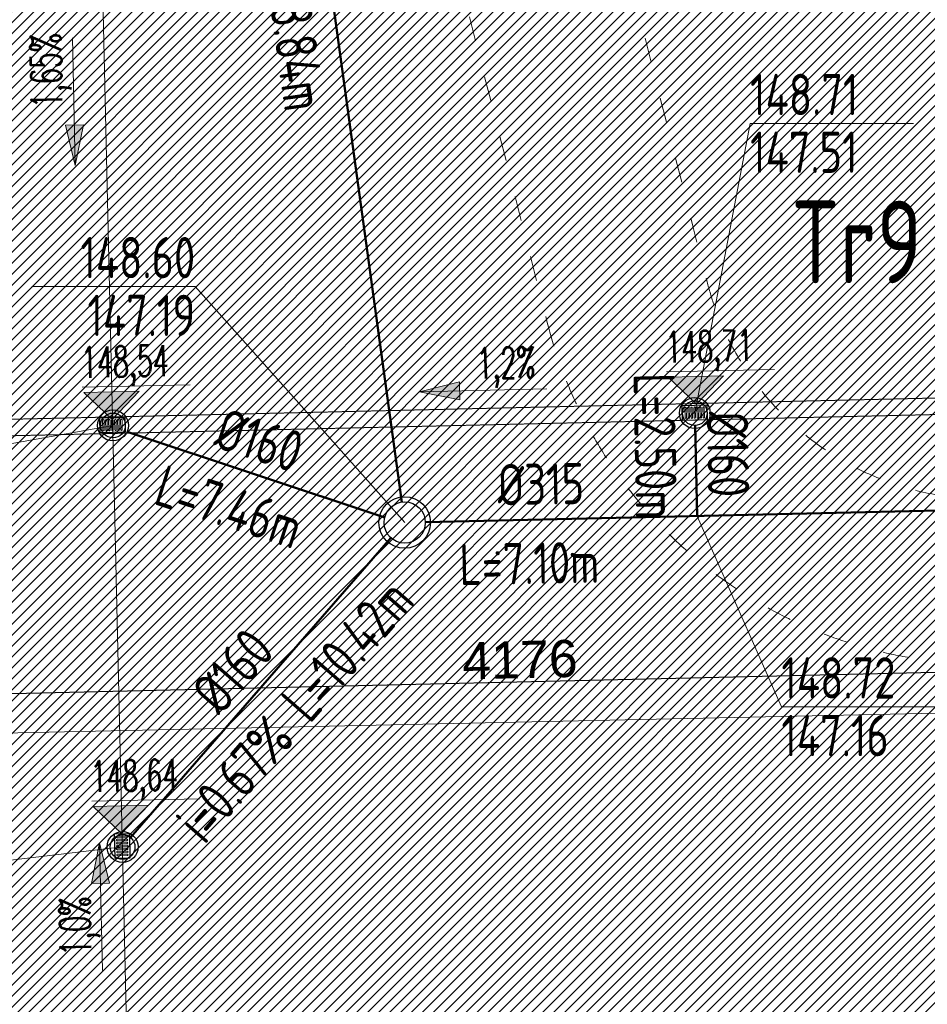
# Model space of a CAD drawing. Header units: metres. Extents: x 6438197 to 12957343, y 5629874 to 11322802.
# Tile 72 of 115: x 6444970 to 6447170, y 5642435 to 5644822. Entities that reach past the tile are written whole.
import ezdxf
from ezdxf.enums import TextEntityAlignment as Align
from ezdxf.lldxf.tags import DXFTag

# ---------------------------------------------------------------- set-up
doc = ezdxf.new("R2010")
doc.units = ezdxf.units.M
doc.header["$MEASUREMENT"] = 0
doc.header["$PDMODE"] = 3
doc.linetypes.add('ACAD_ISO03W100', pattern=[30, 12, -18])
doc.linetypes.add('DASHED', pattern=[75, 50, -25])
for name, color, linetype, lineweight in [('_A_DROGA PPOZ', 10, 'ACAD_ISO03W100', 0), ('_D_krawężnik 0-10', 240, 'Continuous', 15), ('_D_RZEDNE', 10, 'Continuous', 9), ('_D_SPADKI', 10, 'Continuous', 9), ('GSPWPN', 7, 'Continuous', 15), ('Liczby', 84, 'Continuous', 20), ('Linie_odn', 84, 'Continuous', 20), ('Odcinki_1', 72, 'Continuous', 50), ('Opis_PZ_1', 84, 'Continuous', 20), ('Teksty', 84, 'Continuous', 25), ('WYMIAROWANIE', 6, 'Continuous', 9), ('WYMIARY', 84, 'Continuous', 20), ('WYPELNIENIA', 204, 'Continuous', 5)]:
    doc.layers.add(name, color=color, linetype=linetype, lineweight=lineweight)
for name, color, linetype in [('_D_wpusty', 200, 'Continuous'), ('_D_wpusty_korekta', 200, 'Continuous'), ('Wezly_1', 72, 'Continuous')]:
    doc.layers.add(name, color=color, linetype=linetype)
doc.styles.add('Arial', font='arial.ttf')
doc.styles.add('sandesk_txt_ICP', font='isocpeur.ttf', dxfattribs={"width": 0.75})
doc.styles.add('simplex', font='simplex.shx', dxfattribs={"width": 0.6})
tags = doc.linetypes.add('DASH', pattern=[0.35, 0.25, -0.1]).pattern_tags.tags
tags[6:7] = [DXFTag(74, 4), DXFTag(75, 0), DXFTag(340, '0'), DXFTag(46, 1.0), DXFTag(50, 0.0), DXFTag(44, 0.0), DXFTag(45, 0.0)]
tags[4:5] = [DXFTag(74, 4), DXFTag(75, 0), DXFTag(340, '0'), DXFTag(46, 1.0), DXFTag(50, 0.0), DXFTag(44, 0.0), DXFTag(45, 0.0)]
doc.dimstyles.new('proart_1_500', dxfattribs={"dimtxt": 90, "dimasz": 50, "dimexe": 30, "dimexo": 10, "dimgap": 8, "dimtad": 1, "dimrnd": 1, "dimzin": 9, "dimtxsty": 'Arial', "dimblk": 'ARCHTICK', "dimcen": 0, "dimclrd": 1, "dimclre": 1, "dimclrt": 3, "dimazin": 0, "dimtfac": 1, "dimtmove": 0, "dimatfit": 3, "dimfxl": 0, "dimarcsym": 0})

# ---------------------------------------------------------------- blocks, each defined once
blk = doc.blocks.new('KOLO')
blk.add_hatch(color=0).paths.add_polyline_path([(0, -0.5), (-0.12941, -0.482963), (-0.25, -0.4330130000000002), (-0.353553, -0.353553), (-0.4330130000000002, -0.25), (-0.482963, -0.12941), (-0.5, 0), (-0.482963, 0.12941), (-0.4330130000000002, 0.25), (-0.353553, 0.353553), (-0.25, 0.4330130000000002), (-0.12941, 0.482963), (0, 0.5), (0.12941, 0.482963), (0.25, 0.4330130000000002), (0.353553, 0.353553), (0.4330130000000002, 0.25), (0.482963, 0.12941), (0.5, 0), (0.482963, -0.12941), (0.4330130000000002, -0.25), (0.353553, -0.353553), (0.25, -0.4330130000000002), (0.12941, -0.482963)])
blk = doc.blocks.new('WPUST')
at = {"layer": '_D_wpusty'}
for p, q in [((-0.25, 0), (-0.25, 0.3000000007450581)), ((-0.25, 0.3000000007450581), (0.2500000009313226, 0.3000000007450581)), ((0.2500000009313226, 0.3000000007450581), (0.2500000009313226, 0)), ((0.2500000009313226, 0), (-0.25, 0))]:
    blk.add_line(p, q, dxfattribs=at)
at = {"layer": '_D_wpusty', "lineweight": 20, "ltscale": 55}
for p, q in [((-0.1961982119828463, 0.05011727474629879), (-0.1961982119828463, 0.2498827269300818)), ((-0.1676602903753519, 0.05011727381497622), (-0.1676602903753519, 0.2498827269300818)), ((-0.1355551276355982, 0.05011727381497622), (-0.1355551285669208, 0.2498827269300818)), ((-0.1070172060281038, 0.05011727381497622), (-0.1070172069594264, 0.2498827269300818)), ((-0.07491204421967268, 0.05011727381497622), (-0.07491204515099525, 0.2498827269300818)), ((-0.04637412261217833, 0.05011727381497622), (-0.04637412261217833, 0.2498827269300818)), ((-0.01426896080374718, 0.05011727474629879), (-0.01426896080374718, 0.2498827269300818)), ((0.01426896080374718, 0.05011727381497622), (0.01426896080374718, 0.2498827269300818)), ((0.0463741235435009, 0.05011727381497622), (0.0463741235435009, 0.2498827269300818)), ((0.07491204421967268, 0.05011727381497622), (0.07491204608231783, 0.2498827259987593)), ((0.1070172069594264, 0.05011727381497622), (0.1070172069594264, 0.2498827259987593)), ((0.1355551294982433, 0.05011727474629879), (0.1355551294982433, 0.2498827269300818)), ((0.1676602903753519, 0.05011727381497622), (0.1676602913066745, 0.2498827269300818)), ((0.1961982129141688, 0.05011727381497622), (0.1961982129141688, 0.2498827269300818))]:
    blk.add_line(p, q, dxfattribs=at)
at = {"layer": '_D_wpusty', "lineweight": 20, "ltscale": 55, "extrusion": (5.989373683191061e-21, 3.945322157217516e-19, -1)}
for centre, start_param, end_param in [((-0.1819292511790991, 0.2498827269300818), 5.497787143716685, 8.639379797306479), ((0, 0.2498827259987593), 5.497787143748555, 8.639379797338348), ((0.1819292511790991, 0.2498827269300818), 5.497787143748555, 8.639379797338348)]:
    blk.add_ellipse(centre, major_axis=(-0.01008967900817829, 0.01008967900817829), ratio=0.9999999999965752, start_param=start_param, end_param=end_param, dxfattribs=at)
at = {"layer": '_D_wpusty', "lineweight": 20, "ltscale": 55, "extrusion": (5.989373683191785e-21, 3.945322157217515e-19, -1)}
for centre in [(-0.121286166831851, 0.2498827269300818), (0.06064308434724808, 0.2498827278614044)]:
    blk.add_ellipse(centre, major_axis=(-0.01008967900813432, 0.01008967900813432), ratio=0.9999999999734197, start_param=5.497787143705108, end_param=8.6393797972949, dxfattribs=at)
at = {"layer": '_D_wpusty', "lineweight": 20, "ltscale": 55, "extrusion": (5.98937368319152e-21, 3.945322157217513e-19, -1)}
blk.add_ellipse((-0.0606430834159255, 0.2498827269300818), major_axis=(-0.0100896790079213, 0.0100896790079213), ratio=0.9999999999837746, start_param=5.497787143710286, end_param=8.63937979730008, dxfattribs=at)
at = {"layer": '_D_wpusty', "lineweight": 20, "ltscale": 55, "extrusion": (5.989373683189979e-21, 3.945322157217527e-19, -1)}
blk.add_ellipse((0.1212861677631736, 0.2498827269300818), major_axis=(0.01008967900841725, 0.01008967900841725), ratio=0.9999999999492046, start_param=3.926990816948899, end_param=7.068583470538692, dxfattribs=at)
at = {"layer": '_D_wpusty', "lineweight": 20, "ltscale": 55, "extrusion": (5.98937368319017e-21, 3.9453221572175e-19, -1)}
for centre in [(-0.1819292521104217, 0.05011727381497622), (9.313225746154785e-10, 0.05011727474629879), (0.1212861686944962, 0.05011727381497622), (0.1819292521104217, 0.05011727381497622)]:
    blk.add_ellipse(centre, major_axis=(-0.01008967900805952, 0.01008967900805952), ratio=0.9999999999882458, start_param=2.356194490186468, end_param=5.497787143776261, dxfattribs=at)
at = {"layer": '_D_wpusty', "lineweight": 20, "ltscale": 55, "extrusion": (5.989373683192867e-21, 3.9453221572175e-19, -1)}
for centre in [(-0.121286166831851, 0.05011727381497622), (0.06064308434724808, 0.05011727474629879)]:
    blk.add_ellipse(centre, major_axis=(0.01008967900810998, 0.01008967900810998), ratio=0.9999999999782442, start_param=0.7853981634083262, end_param=3.926990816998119, dxfattribs=at)
at = {"layer": '_D_wpusty', "lineweight": 20, "ltscale": 55, "extrusion": (5.989373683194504e-21, 3.945322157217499e-19, -1)}
blk.add_ellipse((-0.0606430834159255, 0.05011727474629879), major_axis=(0.01008967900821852, 0.01008967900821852), ratio=0.9999999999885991, start_param=0.7853981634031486, end_param=3.926990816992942, dxfattribs=at)
blk = doc.blocks.new('_rzedne')
at = {"layer": '_D_RZEDNE'}
blk.add_hatch(color=256, dxfattribs=at).paths.add_polyline_path([(-0.4471562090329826, 0.4474436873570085), (-2.328306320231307e-10, -2.329803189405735e-10), (0.447156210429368, 0.4474436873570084)])
for p, q in [((-0.4713999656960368, 0.5329215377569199), (1.273921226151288, 0.5329215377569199)), ((-0.4471562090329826, 0.4474436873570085), (-4.656612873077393e-10, 0)), ((-0.4471562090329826, 0.4474436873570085), (0.4471562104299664, 0.4474436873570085)), ((0.4471562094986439, 0.4474436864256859), (0, 0))]:
    blk.add_line(p, q, dxfattribs=at)
at = {"layer": '_D_RZEDNE', "style": 'simplex', "width": 0.6}
for tag, p in [('136,70', (-0.4793621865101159, 1.301144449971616)), ('136,60', (-0.4793621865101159, 0.6827446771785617))]:
    blk.add_attdef(tag, p, '', height=0.5, dxfattribs=at)
blk = doc.blocks.new('_D_SPADEK')
at = {"layer": '_D_SPADKI'}
h = blk.add_hatch(color=256, dxfattribs=at)
h.paths.add_polyline_path([(1.31916565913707, -37.77596202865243), (3.595820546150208, -102.9708281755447), (15.86144137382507, -37.26813435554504)])
h.paths.add_polyline_path([(1.31916565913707, -37.77596202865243), (-13.22311151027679, -38.28378975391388), (3.59582041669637, -102.9708244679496)])
for p, q in [((3.595820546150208, -102.9708281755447), (-3.595820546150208, 102.9708281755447)), ((-13.22311151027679, -38.28378975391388), (15.86144137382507, -37.26813435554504)), ((3.595821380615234, -102.9708281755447), (-13.22311151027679, -38.28378975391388)), ((3.595820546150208, -102.9708281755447), (15.86144137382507, -37.26813435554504))]:
    blk.add_line(p, q, dxfattribs=at)
at = {"layer": '_D_SPADKI', "style": 'simplex', "width": 0.6}
blk.add_attdef('3%', (-18.27622282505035, -10.10938358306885), '', height=50, rotation=92.00000003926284, dxfattribs=at)
blk = doc.blocks.new('_ArchTick')
at = {"color": 0, "linetype": 'ByBlock', "const_width": 0.15}
blk.add_lwpolyline([(-0.5, -0.5), (0.5, 0.5)], dxfattribs=at)
blk = doc.blocks.new('*D31')
at = {"layer": 'Defpoints', "color": 0}
for p in [(6443672.661570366, 5643158.407526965), (6447849.869594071, 5643151.626443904), (6443674.911932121, 5643061.083437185)]:
    blk.add_point(p, dxfattribs=at)
at = {"layer": 'WYMIAROWANIE', "color": 1, "lineweight": -2}
for p, q in [((6447849.638432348, 5643161.62377176), (6447846.787275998, 5643284.93114485)), ((6447847.480761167, 5643254.939161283), (6443672.661570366, 5643158.407526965)), ((6443674.680770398, 5643071.080765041), (6443671.968085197, 5643188.399510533))]:
    blk.add_line(p, q, dxfattribs=at)
at = {"layer": 'WYMIAROWANIE', "color": 1, "lineweight": -2, "xscale": 50, "yscale": 50, "zscale": 50}
for p, rotation in [((6447847.480761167, 5643254.939161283), 1.324577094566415), ((6443672.661570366, 5643158.407526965), 181.3245770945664)]:
    blk.add_blockref('_ArchTick', p, dxfattribs=dict(at, rotation=rotation))
at = {"layer": 'WYMIAROWANIE', "color": 3, "insert": (6446182.572116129, 5643270.408548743), "char_height": 90, "attachment_point": 5, "rotation": 1.3245770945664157, "style": 'Arial'}
blk.add_mtext('4176', dxfattribs=at)

msp = doc.modelspace()

# ---------------------------------------------------------------- hatches: boundary and pattern name
at = {"layer": 'WYPELNIENIA'}
h = msp.add_hatch(dxfattribs=at)
h.set_pattern_fill('ANSI31', color=16, scale=150, style=0)
h.set_pattern_definition([(45, (0, 0), (-13.25825214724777, 13.25825214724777), [])])
h.paths.add_polyline_path([(6443321.429154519, 5652405.690500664), (6444021.038572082, 5652422.026538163), (6444603.706074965, 5651338.572822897), (6444601.871171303, 5651338.53195588), (6444874.574504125, 5650838.350063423), (6450595.262608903, 5650968.993984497), (6450606.687962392, 5650466.914624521), (6454624.968559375, 5650558.354902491), (6454602.252401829, 5651561.260678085), (6455055.809579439, 5651571.583378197), (6458600.3947268, 5651652.222521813), (6458714.917479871, 5646654.148302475), (6454720.129187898, 5646563.242504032), (6454791.120082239, 5643253.146848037), (6453897.566420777, 5643232.813075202), (6453920.941889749, 5642187.642958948), (6454814.952528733, 5642211.244884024), (6454802.423980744, 5642766.955339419), (6454850.162015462, 5640713.696712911), (6454559.363673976, 5640706.019622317), (6454525.987896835, 5642003.992889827), (6453926.220060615, 5641987.712618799), (6453958.656249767, 5640691.742085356), (6453367.942061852, 5640676.957399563), (6453310.776345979, 5643219.507045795), (6447852.212831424, 5643095.234781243), (6447880.452936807, 5641853.408823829), (6444125.919119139, 5641772.936918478), (6443716.284212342, 5647180.940387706)])
h.paths.add_polyline_path([(6446403.981984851, 5649741.58330855), (6446479.701508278, 5646442.104270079), (6453232.840652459, 5646597.249739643), (6453165.209702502, 5649497.454321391), (6449561.860065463, 5649419.299899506), (6449555.324635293, 5649817.086418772)], flags=16)

# ---------------------------------------------------------------- linework, layer by layer
at = {"layer": '_A_DROGA PPOZ', "ltscale": 5}
msp.add_lwpolyline([(6443827.235438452, 5652614.173185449), (6445263.681374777, 5649574.081702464), (6446602.556498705, 5644319.577262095)], dxfattribs=at)
for points in [[(6443827.235438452, 5652614.173185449), (6445263.681374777, 5649574.081702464), (6446636.347938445, 5644186.960510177, 0.3493117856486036), (6447330.734656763, 5643659.98575516), (6452555.820701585, 5643779.901986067)], [(6443465.574903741, 5652443.288260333), (6444840.341287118, 5649533.735267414, -0.04801465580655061), (6444911.715484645, 5649335.408962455), (6446248.733150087, 5644088.194241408, 0.349311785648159), (6447339.912278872, 5643260.091054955), (6452564.998323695, 5643380.007285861)]]:
    msp.add_lwpolyline(points, format="xyb", dxfattribs=at)
at = {"layer": '_D_krawężnik 0-10', "linetype": 'DASHED', "ltscale": 0.025}
for p, q in [((6443989.611333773, 5643831.533328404), (6454774.30372292, 5644079.299019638)), ((6443990.530044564, 5643791.543880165), (6454775.222433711, 5644039.309571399))]:
    msp.add_line(p, q, dxfattribs=at)
at = {"layer": '_D_RZEDNE', "linetype": 'DASH', "lineweight": 0, "ltscale": 1000}
msp.add_line((6445024.259103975, 5651343.894060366), (6445271.211070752, 5640491.781783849), dxfattribs=at)
msp.add_lwpolyline([(6448175.718037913, 5643162.240495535), (6444095.361993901, 5643074.996352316)], dxfattribs=at)
at = {"layer": 'Linie_odn'}
for points in [[(6446606.592668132, 5643868.475654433), (6446740.572668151, 5644570.815654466), (6447136.572668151, 5644570.815654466)], [(6445903.092668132, 5643603.275654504), (6445395.192668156, 5644175.345654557), (6444999.192668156, 5644175.345654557)], [(6445195.692668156, 5643838.575654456), (6443482.652668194, 5643533.435654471), (6443086.652668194, 5643533.435654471)], [(6446612.592668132, 5643618.775654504), (6446816.382668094, 5643156.725654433), (6447212.382668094, 5643156.725654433)], [(6445218.992668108, 5642816.875654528), (6443530.952668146, 5642615.585654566), (6443134.952668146, 5642615.585654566)]]:
    msp.add_lwpolyline(points, dxfattribs=at)
at = {"layer": 'Odcinki_1'}
for points in [[(6445896.272668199, 5643652.810654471), (6445259.327898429, 5648275.338125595)], [(6445229.985702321, 5643823.402065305), (6445854.654603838, 5643615.675409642)], [(6446607.019423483, 5643838.478689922), (6446612.00961694, 5643618.789772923)], [(6451719.507668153, 5643734.805654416), (6445953.094535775, 5643603.822637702)], [(6445238.344770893, 5642839.799356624), (6445869.814994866, 5643565.958145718)]]:
    msp.add_lwpolyline(points, dxfattribs=at)
at = {"layer": 'Wezly_1'}
for centre, radius in [((6446606.592668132, 5643868.475654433), 37.5), ((6446606.592668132, 5643868.475654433), 30), ((6445195.692668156, 5643838.575654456), 37.5), ((6445195.692668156, 5643838.575654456), 30), ((6445903.092668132, 5643603.275654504), 62.5), ((6445903.092668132, 5643603.275654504), 50), ((6445218.992668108, 5642816.875654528), 37.5), ((6445218.992668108, 5642816.875654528), 30)]:
    msp.add_circle(centre, radius, dxfattribs=at)

# ---------------------------------------------------------------- block references
at = {"layer": '_D_RZEDNE', "color": 7, "lineweight": 0}
ref = msp.add_blockref('_rzedne', (6446610.29648948, 5643889.858549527), dxfattribs=dict(at, xscale=150, yscale=150, zscale=100, rotation=1.303599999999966))
ref.add_attrib('136,60', '148,71', (6446536.080890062, 5643990.607911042), dxfattribs={"height": 75.0000000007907, "rotation": 1.303601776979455, "style": 'simplex', "width": 0.5999999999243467})
ref = msp.add_blockref('_rzedne', (6445193.830480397, 5643853.036003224), dxfattribs=dict(at, xscale=150, yscale=150, zscale=100, rotation=1.303599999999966))
ref.add_attrib('136,60', '148,54', (6445119.614880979, 5643953.785364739), dxfattribs={"height": 75.0000000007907, "rotation": 1.303601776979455, "style": 'simplex', "width": 0.5999999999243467})
ref = msp.add_blockref('_rzedne', (6445216.667929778, 5642849.461126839), dxfattribs=dict(at, xscale=150, yscale=150, zscale=100, rotation=1.303599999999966))
ref.add_attrib('136,60', '148,64', (6445142.45233036, 5642950.210488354), dxfattribs={"height": 75.0000000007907, "rotation": 1.303601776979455, "style": 'simplex', "width": 0.5999999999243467})
at = {"layer": '_D_SPADKI', "xscale": 1.500000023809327, "yscale": 1.500000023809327}
for p, rotation, values in [((6445100.859032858, 5644623.440474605), 359.3031529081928, {'3%': '1,65%'}), ((6446093.114665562, 5643923.922670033), 269.3031529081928, {'3%': '1,2%'})]:
    msp.add_blockref('_D_SPADEK', p, dxfattribs=dict(at, rotation=rotation)).add_auto_attribs(values)
at = {"layer": '_D_SPADKI'}
ref = msp.add_blockref('_D_SPADEK', (6445166.689184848, 5642672.235099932), dxfattribs=dict(at, xscale=-1.500000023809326, yscale=1.500000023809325, rotation=183.302950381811))
ref.add_attrib('3%', '1,0%', (6445143.070067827, 5642554.133925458), dxfattribs={"height": 75.00000571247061, "rotation": 91.30295711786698, "style": 'simplex', "oblique": -2.058559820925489e-07, "width": 0.5999999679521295})
at = {"layer": '_D_wpusty_korekta', "xscale": 120.0000000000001, "yscale": 120.0000000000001, "zscale": 120.0000000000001}
for p, rotation in [((6446606.600318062, 5643851.644437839), 1.303603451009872), ((6445194.990330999, 5643821.576375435), 1.303603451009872), ((6445236.233290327, 5642819.898591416), 91.30360345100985)]:
    msp.add_blockref('WPUST', p, dxfattribs=dict(at, rotation=rotation))
at = {"layer": 'GSPWPN', "color": 7, "lineweight": 15, "xscale": 8.999999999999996, "yscale": 8.999999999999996, "zscale": 8.999999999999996, "rotation": 125.9165602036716}
for p in [(6446128.056811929, 5643529.37218821), (6446128.056811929, 5643529.37218821), (6446128.056812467, 5643529.372164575), (6446128.056812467, 5643529.372164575), (6446128.057342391, 5643529.349089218), (6446128.057342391, 5643529.349089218), (6446128.05734293, 5643529.349065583), (6446128.05734293, 5643529.349065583), (6446128.07835175, 5643529.39474569), (6446128.078352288, 5643529.394722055), (6446128.078882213, 5643529.371646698), (6446128.078882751, 5643529.371623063), (6446310.014980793, 5643525.344190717), (6446310.014980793, 5643525.344190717), (6446310.014981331, 5643525.344167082), (6446310.014981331, 5643525.344167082), (6446310.015511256, 5643525.321091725), (6446310.015511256, 5643525.321091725), (6446310.015511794, 5643525.321068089), (6446310.015511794, 5643525.321068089), (6446310.036520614, 5643525.366748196), (6446310.036521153, 5643525.366724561), (6446310.037051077, 5643525.343649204), (6446310.037051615, 5643525.343625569)]:
    msp.add_blockref('KOLO', p, dxfattribs=at)
at = {"layer": 'GSPWPN', "color": 251, "lineweight": 15, "xscale": 9, "yscale": 9, "zscale": 9, "rotation": 125.916560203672}
for p in [(6446129.019365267, 5643528.417900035), (6446129.019365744, 5643528.417876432), (6446129.019895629, 5643528.39480109), (6446129.019896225, 5643528.394777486), (6446310.977534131, 5643524.389902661), (6446310.977534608, 5643524.389878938), (6446310.978064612, 5643524.366803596), (6446310.978065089, 5643524.366779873)]:
    msp.add_blockref('KOLO', p, dxfattribs=at)

# ---------------------------------------------------------------- texts
at = {"layer": 'Liczby', "style": 'sandesk_txt_ICP'}
for s, height, rotation, width, p in [('L=28.84m', 100, 278, 0.7500000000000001, (6445554.242668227, 5645010.42565448)), ('L=2.50m', 100, 271, 0.7499999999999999, (6446457.702668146, 5643965.005654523)), ('L=7.46m', 99.99999999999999, 342, 0.75, (6445290.622668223, 5643649.385654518)), ('L=7.10m', 100, 0.9999999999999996, 0.7499999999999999, (6446036.592668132, 5643451.385654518)), ('L=10.42m', 100, 49.00000000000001, 0.75, (6445672.742668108, 5643112.975654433))]:
    msp.add_text(s, height=height, rotation=rotation, dxfattribs=dict(at, width=width)).set_placement(p)
at = {"layer": 'Liczby', "style": 'sandesk_txt_ICP', "width": 0.75}
msp.add_text('i=0.67%', height=100, rotation=49.00000000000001, dxfattribs=at).set_placement((6445639.932668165, 5643075.245654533), align=Align.RIGHT)
at = {"layer": 'Opis_PZ_1', "style": 'sandesk_txt_ICP', "width": 0.75}
msp.add_text('Tr9', height=200, dxfattribs=at).set_placement((6447158.072668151, 5644183.325654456), align=Align.RIGHT)
at = {"layer": 'Teksty', "style": 'sandesk_txt_ICP', "width": 0.75}
for s, p in [('148.71', (6446740.572668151, 5644590.815654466)), ('147.51', (6446740.572668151, 5644450.815654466)), ('148.72', (6446816.382668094, 5643176.725654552)), ('147.16', (6446816.382668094, 5643036.725654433))]:
    msp.add_text(s, height=100, dxfattribs=at).set_placement(p)
for s, p in [('148.60', (6445395.192668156, 5644195.345654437)), ('147.19', (6445395.192668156, 5644055.345654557))]:
    msp.add_text(s, height=100, dxfattribs=at).set_placement(p, align=Align.RIGHT)
at = {"layer": 'WYMIARY', "style": 'sandesk_txt_ICP'}
for s, height, rotation, width, p in [('%%C160', 99.99999999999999, 342, 0.75, (6445436.312668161, 5643787.105654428)), ('%%C160', 100, 271, 0.7499999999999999, (6446635.352668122, 5643872.095654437)), ('%%C315', 100, 0.9999999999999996, 0.7499999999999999, (6446129.242668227, 5643644.535654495)), ('%%C160', 100, 49.00000000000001, 0.75, (6445455.932668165, 5643131.845654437))]:
    msp.add_text(s, height=height, rotation=rotation, dxfattribs=dict(at, width=width)).set_placement(p)

# ---------------------------------------------------------------- dimensions: what is measured, and where the dimension line sits
at = {"layer": 'WYMIAROWANIE', "color": 5}
dim = msp.add_linear_dim(base=(6443672.661570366, 5643158.407526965), p1=(6447849.869594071, 5643151.626443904), p2=(6443674.911932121, 5643061.083437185), angle=181.3245770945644, dimstyle='proart_1_500', override={"dimtmove": 1}, dxfattribs=at)
dim.commit()
dim.dimension.update_dxf_attribs({"geometry": '*D31', "text_midpoint": (6446183.819269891, 5643216.471396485), "dimtype": 160})

doc.saveas('drawing.dxf')
